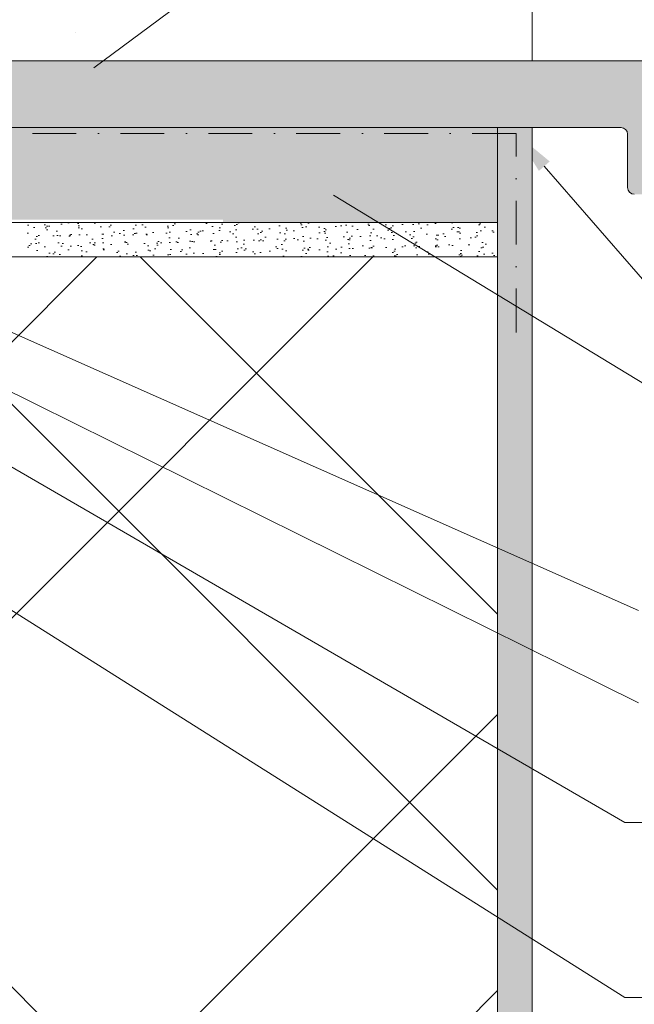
# Model space of a CAD drawing. Header units: millimetres. Extents: x -456324 to -444643, y 41194 to 44766.
# Tile 19 of 23: x -445066 to -444888, y 42637 to 42923. Entities that reach past the tile are written whole.
import ezdxf

# ---------------------------------------------------------------- set-up
doc = ezdxf.new("R2010")
doc.units = ezdxf.units.MM
doc.header["$MEASUREMENT"] = 0
doc.linetypes.add('VÝZTUŽNÁ_SÍŤ', pattern=[25.4, 12.7, -6.35, 0, -6.35])
pattern_1 = [(307.5, (-600427.343, 18503.144), (4.81705942, 0.1574834), [0, -3.8, 0, -4.25, 0, -4.0625]), (277.5, (-600427.343, 18503.144), (-7.05536516, 4.42444176), [0, -2.05, 0, -3.425, 0, -1.3125]), (237.5, (-600427.343, 18506.219), (-0.01414763, 7.78535465), [0, -1.25, 0, -4.5, 0, -5.875]), (227.5, (-600427.343, 18506.219), (-2.1941889, 7.5153165), [0, -0.625, 0, -2.95, 0, -3.375])]

msp = doc.modelspace()

# ---------------------------------------------------------------- hatches: boundary and pattern name
at = {"linetype": 'Continuous', "lineweight": 20, "true_color": 0xff6600}
msp.add_hatch(color=30, dxfattribs=at).paths.add_polyline_path([(-445172.62, 42891.59), (-444891.6, 42891.6, -0.409528), (-444889.7, 42889.67), (-444889.7, 42874.19, 0.414214), (-444887.76, 42872.25), (-444872.28, 42872.25, 0.414214), (-444870.35, 42874.19), (-444870.35, 42910.94), (-445038.98, 42910.97), (-445172.62, 42910.96)])
at = {"linetype": 'Continuous', "lineweight": 13}
for points in [[(-445043.23, 42907.27), (-445045.71, 42910.62), (-445054.51, 42901.5)], [(-444915.43, 42879.04), (-444912.29, 42881.78), (-444922.06, 42889.84)], [(-444976.09, 42870.23), (-444973.93, 42873.79), (-444985.69, 42878.5)]]:
    msp.add_hatch(color=154, dxfattribs=at).paths.add_polyline_path(points)
at = {"linetype": 'Continuous', "lineweight": 20, "true_color": 0xff6600}
h = msp.add_hatch(dxfattribs=at)
h.set_pattern_fill('AR_SAND_0001', color=30, style=0, pattern_type=2)
h.set_pattern_definition(pattern_1)
h.paths.add_polyline_path([(-444927.39, 42371.21), (-444917.39, 42371.21), (-444917.39, 42899.7), (-444927.39, 42899.7)])
h = msp.add_hatch(dxfattribs=at)
h.set_pattern_fill('AR_SAND_0001', color=30, style=0, pattern_type=2)
h.set_pattern_definition([(307.5, (-600427.343, 4226.11), (4.81705942, 0.1574834), [0, -3.8, 0, -4.25, 0, -4.0625]), (277.5, (-600427.343, 4226.11), (-7.05536516, 4.42444176), [0, -2.05, 0, -3.425, 0, -1.3125]), (237.5, (-600427.343, 4229.185), (-0.01414763, 7.78535465), [0, -1.25, 0, -4.5, 0, -5.875]), (227.5, (-600427.343, 4229.185), (-2.1941889, 7.5153165), [0, -0.625, 0, -2.95, 0, -3.375])])
h.paths.add_polyline_path([(-445178.42, 42891.6), (-445178.53, 42892.83), (-445178.9, 42892.83), (-445178.6, 42864.86), (-445006.98, 42864.86), (-445006.98, 42864.07), (-444927.39, 42864.07), (-444927.39, 42891.6)])
h = msp.add_hatch(dxfattribs=at)
h.set_pattern_fill('AR_SAND_0001', color=30, style=0, pattern_type=2)
h.set_pattern_definition(pattern_1)
h.paths.add_polyline_path([(-445064.06, 42854.07), (-444927.39, 42854.07), (-444927.39, 42864.07), (-445064.06, 42864.07), (-445064.06, 42863.28), (-445063.59, 42862.96), (-445064.06, 42862.8), (-445064.06, 42860.91), (-445063.59, 42860.59), (-445064.06, 42860.44), (-445064.06, 42858.54), (-445063.59, 42858.22), (-445064.06, 42858.07), (-445064.06, 42856.18), (-445063.59, 42855.86), (-445064.06, 42855.7)])
at = {"linetype": 'Continuous', "lineweight": 13}
h = msp.add_hatch(dxfattribs=at)
h.set_pattern_fill('ZDIVO2_0001', color=254, style=0, pattern_type=2)
h.set_pattern_definition([(45, (-445077.4, 42571.35), (-124.45, 124.45), []), (45, (-444997.4, 42571.35), (-124.45, 124.45), []), (135, (-445077.4, 42571.35), (124.45, 124.45), []), (135, (-444997.4, 42571.35), (124.45, 124.45), [])])
h.paths.add_polyline_path([(-444927.39, 42371.21), (-445227.39, 42371.21), (-445227.39, 42854.07), (-444927.39, 42854.07)])
h = msp.add_hatch(dxfattribs=at)
h.set_pattern_fill('ZDIVO2_0001', color=254, style=0, pattern_type=2)
h.set_pattern_definition([(45, (-600427, 4226), (-12445, 12445), []), (45, (-592427, 4226), (-12445, 12445), []), (135, (-600427, 4226), (12445, 12445), []), (135, (-592427, 4226), (12445, 12445), [])])
h.paths.add_polyline_path([(-445067.85, 42854.07), (-445227.39, 42854.07), (-445227.39, 42592.67), (-445175.44, 42592.67, -0.146838), (-445172.94, 42591.67), (-445172.94, 42585.67, -0.146839), (-445175.44, 42584.67), (-445227.39, 42584.67), (-445227.39, 42371.21), (-444927.39, 42371.21), (-444927.39, 42854.07), (-445064.06, 42854.07), (-445064.06, 42853.81), (-445063.59, 42853.49), (-445064.06, 42853.34), (-445064.06, 42851.44), (-445063.59, 42851.12), (-445064.06, 42850.97), (-445064.06, 42849.08), (-445063.59, 42848.76), (-445064.06, 42848.6), (-445064.06, 42846.71), (-445063.59, 42846.39), (-445064.06, 42846.24), (-445064.06, 42844.34), (-445063.59, 42844.02), (-445064.06, 42843.87), (-445064.06, 42841.98), (-445063.59, 42841.66), (-445064.06, 42841.5), (-445064.06, 42839.61), (-445063.59, 42839.29), (-445064.06, 42839.14), (-445064.06, 42837.24), (-445063.59, 42836.92), (-445064.06, 42836.77), (-445064.06, 42834.88), (-445063.59, 42834.56), (-445064.06, 42834.4), (-445064.06, 42832.51), (-445063.59, 42832.19), (-445064.06, 42832.04), (-445064.06, 42830.14), (-445063.59, 42829.82), (-445064.06, 42829.67), (-445064.25, 42827.81), (-445063.78, 42827.49), (-445064.25, 42827.34), (-445064.3, 42827.34), (-445064.48, 42825.48), (-445064.01, 42825.16), (-445064.48, 42825.01), (-445064.53, 42825.02), (-445064.71, 42823.16), (-445064.24, 42822.84), (-445064.71, 42822.69), (-445064.76, 42822.69), (-445064.92, 42821.15, -0.904988), (-445067, 42821.15), (-445067.2, 42823.12), (-445067.24, 42823.13), (-445067.72, 42823.45), (-445067.24, 42823.6), (-445067.44, 42825.53), (-445067.48, 42825.54), (-445067.96, 42825.86), (-445067.48, 42826.01), (-445067.68, 42827.94), (-445067.73, 42827.95), (-445068.2, 42828.27), (-445067.73, 42828.42), (-445067.85, 42829.67), (-445067.85, 42830.34), (-445068.32, 42830.66), (-445067.85, 42830.81), (-445067.85, 42832.7), (-445068.32, 42833.03), (-445067.85, 42833.18), (-445067.85, 42835.07), (-445068.32, 42835.39), (-445067.85, 42835.54), (-445067.85, 42837.44), (-445068.32, 42837.76), (-445067.85, 42837.91), (-445067.85, 42839.81), (-445068.32, 42840.13), (-445067.85, 42840.28), (-445067.85, 42842.17), (-445068.32, 42842.49), (-445067.85, 42842.65), (-445067.85, 42844.54), (-445068.32, 42844.86), (-445067.85, 42845.01), (-445067.85, 42846.91), (-445068.32, 42847.23), (-445067.85, 42847.38), (-445067.85, 42849.27), (-445068.32, 42849.59), (-445067.85, 42849.75), (-445067.85, 42851.64), (-445068.32, 42851.96), (-445067.85, 42852.11)])

# ---------------------------------------------------------------- linework, layer by layer
at = {"color": 48, "linetype": 'Continuous', "lineweight": 20, "true_color": 0x5a400a}
for p, q in [((-444917.39, 42910.92), (-444917.39, 42989.75)), ((-445049.69, 42919.08), (-445049.69, 42919.07)), ((-445179.54, 42910.95), (-444870.35, 42910.92)), ((-444891.6, 42891.6), (-445178.75, 42891.6)), ((-444927.39, 42864.07), (-444927.39, 42891.6)), ((-444917.39, 42891.6), (-444917.39, 42371.21)), ((-444889.7, 42874.19), (-444889.7, 42889.67)), ((-444927.39, 42864.07), (-445237.39, 42864.07)), ((-444927.39, 42864.07), (-444927.39, 42854.07)), ((-444927.39, 42854.07), (-445227.39, 42854.07)), ((-444927.39, 42854.07), (-444927.39, 42371.21))]:
    msp.add_line(p, q, dxfattribs=at)
at = {"color": 154, "linetype": 'Continuous', "lineweight": 13}
for p, q in [((-445044.47, 42908.95), (-444992.51, 42947.5)), ((-444913.86, 42880.41), (-444882.06, 42843.84)), ((-445166.1, 42875.51), (-444886.53, 42751.57)), ((-444975.01, 42872.01), (-444882.06, 42815.5)), ((-445187.72, 42862.33), (-444890.49, 42690.1)), ((-445153.63, 42857.2), (-444886.53, 42724.75)), ((-445180.92, 42822.66), (-444890.49, 42639.33)), ((-444890.49, 42690.1), (-444888.49, 42690.1)), ((-444888.49, 42690.1), (-444720.08, 42690.1)), ((-444890.49, 42639.33), (-444888.49, 42639.33)), ((-444888.49, 42639.33), (-444775.6, 42639.33))]:
    msp.add_line(p, q, dxfattribs=at)
at = {"color": 7, "linetype": 'VÝZTUŽNÁ_SÍŤ', "lineweight": 13}
for points in [[(-444922.06, 42889.91), (-445178.75, 42889.91)], [(-444922.06, 42832.2), (-444922.06, 42889.91)]]:
    msp.add_lwpolyline(points, dxfattribs=at)
at = {"color": 7, "linetype": 'Continuous', "lineweight": 13, "flags": 128}
msp.add_lwpolyline([(-444927.39, 42371.21), (-445227.39, 42371.21), (-445227.39, 42854.07), (-444927.39, 42854.07)], close=True, dxfattribs=at)
at = {"color": 48, "linetype": 'Continuous', "lineweight": 20, "true_color": 0x5a400a}
for centre, start, end in [((-444891.63, 42889.67), 0, 89.9998), ((-444887.76, 42874.19), 180, 270)]:
    msp.add_arc(centre, 1.93, start, end, dxfattribs=at)

doc.saveas('drawing.dxf')
